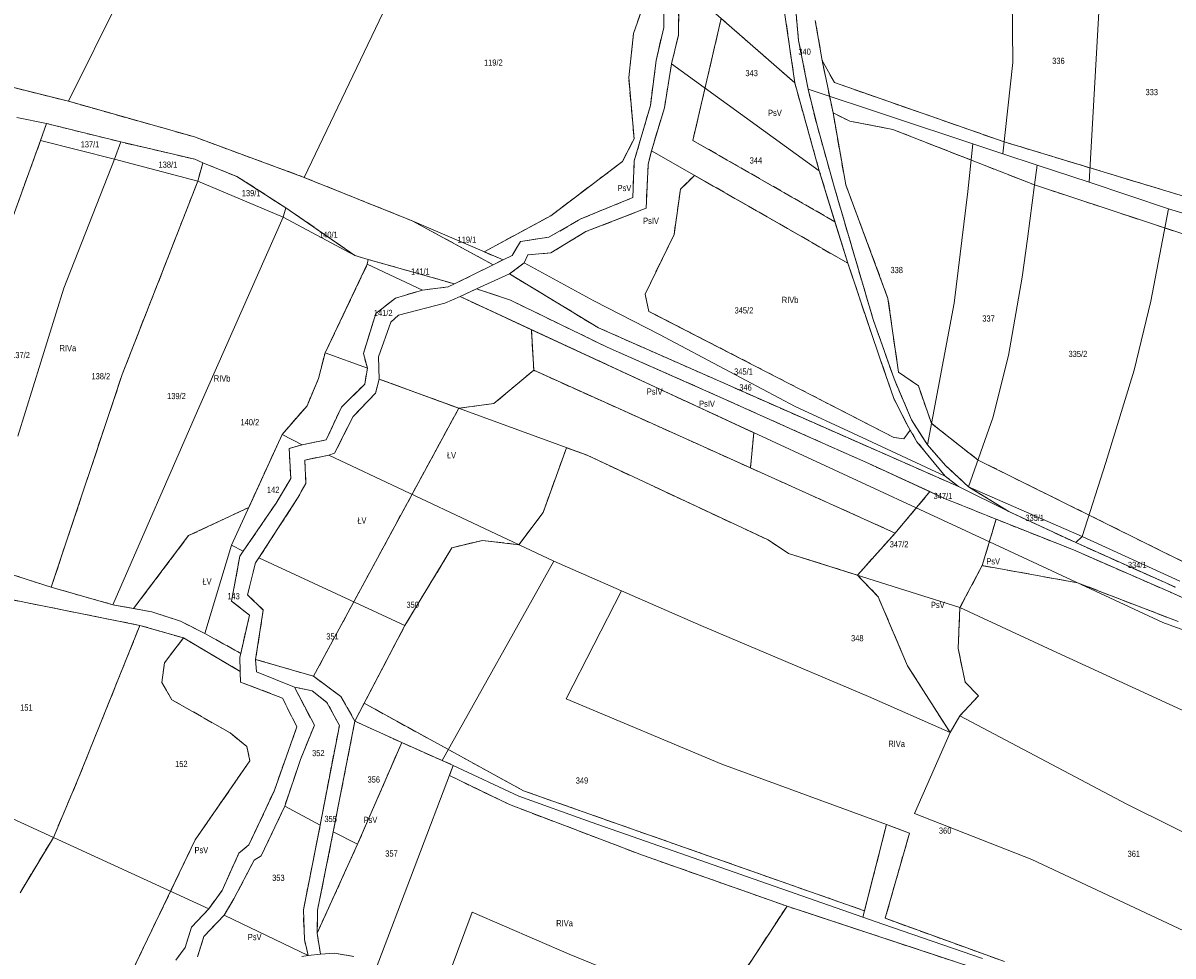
# Model space of a CAD drawing. Header units: metres. Extents: x 7496145 to 7500200, y 5498500 to 5502080.
# Tile 108 of 202: x 7496833 to 7497111, y 5501225 to 5501450. Entities that reach past the tile are written whole.
import ezdxf
from ezdxf.enums import TextEntityAlignment as Align

# ---------------------------------------------------------------- set-up
doc = ezdxf.new("R2010")
doc.units = ezdxf.units.M
doc.header["$MEASUREMENT"] = 0
for name, pattern in [('2.25_0.75', [3, 2.25, -0.75]), ('219-1000', [0]), ('egug-1000', [0])]:
    doc.linetypes.add(name, pattern=pattern)
for name, color, linetype in [('209-oznaczenie konturu klasyfikacyjnego', 7, 'CONTINUOUS'), ('211-numer działki ewidencyjnej', 7, 'CONTINUOUS'), ('217-kontur klasyfikacyjny', 7, 'CONTINUOUS'), ('218-kontur użytku gruntowego', 7, 'CONTINUOUS'), ('219-działka ewidencyjna', 7, 'CONTINUOUS')]:
    doc.layers.add(name, color=color, linetype=linetype)
doc.styles.get("Standard").update_dxf_attribs({"font": 'Working1250', "width": 0.75})

msp = doc.modelspace()

# ---------------------------------------------------------------- linework, layer by layer
at = {"layer": '217-kontur klasyfikacyjny', "color": 3, "linetype": '2.25_0.75', "lineweight": 18, "flags": 128}
for points in [[(7496987.56, 5501449.08), (7496987.58, 5501462.68)], [(7496991.26, 5501460.18), (7496991.11, 5501447.26)], [(7497019.25, 5501435.69), (7497015.66, 5501460.51)], [(7496980.24, 5501447.6), (7496983.66, 5501457.33)], [(7497019.55, 5501452.37), (7497020.15, 5501445.96)], [(7496985.72, 5501441.11), (7496987.56, 5501449.08)], [(7496994.61, 5501421.8), (7497001.45, 5501451.27)], [(7497019.25, 5501435.69), (7497001.45, 5501451.27)], [(7497025.84, 5501441.14), (7497024.19, 5501450.78)], [(7496979.09, 5501436.98), (7496980.24, 5501447.6)], [(7496991.11, 5501447.26), (7496989.45, 5501440.32)], [(7496787.08, 5501445.4), (7496843.71, 5501431.25)], [(7497020.15, 5501445.96), (7497022.46, 5501434.21)], [(7496984.34, 5501430.21), (7496985.72, 5501441.11)], [(7497028.49, 5501428.42), (7497025.84, 5501441.14)], [(7497028.84, 5501435.76), (7497025.84, 5501441.14)], [(7496989.45, 5501440.32), (7496987.74, 5501429.7)], [(7496980.41, 5501422.19), (7496979.09, 5501436.98)], [(7497025.15, 5501414.45), (7497019.25, 5501435.69)], [(7497069.83, 5501421.45), (7497028.84, 5501435.76)], [(7497022.46, 5501434.21), (7497024.53, 5501425.71)], [(7496843.71, 5501431.25), (7496874.17, 5501422.63)], [(7496980.44, 5501416.83), (7496984.34, 5501430.21)], [(7496987.74, 5501429.7), (7496984.61, 5501419.27)], [(7497031.55, 5501411.07), (7497028.49, 5501428.42)], [(7497028.49, 5501428.42), (7497032.5, 5501426.45)], [(7496838.36, 5501425.9), (7496836.96, 5501421.75)], [(7496856.34, 5501421.42), (7496838.36, 5501425.9)], [(7497024.53, 5501425.71), (7497028.83, 5501410.36)], [(7497032.5, 5501426.45), (7497042.92, 5501424.45)], [(7497042.92, 5501424.45), (7497077.18, 5501411.03)], [(7496836.96, 5501421.75), (7496823.18, 5501383.81)], [(7496874.22, 5501417.24), (7496856.34, 5501421.42)], [(7496874.17, 5501422.63), (7496900.65, 5501412.86)], [(7496977.58, 5501416.67), (7496980.41, 5501422.19)], [(7497028.95, 5501402.13), (7496994.61, 5501421.8)], [(7497138.98, 5501400.49), (7497069.83, 5501421.45)], [(7496984.61, 5501419.27), (7496983.78, 5501415.99)], [(7496876.14, 5501416.35), (7496874.22, 5501417.24)], [(7496874.96, 5501411.94), (7496876.14, 5501416.35)], [(7496884.42, 5501413.09), (7496876.14, 5501416.35)], [(7496960.27, 5501403.6), (7496977.58, 5501416.67)], [(7496980.08, 5501407.96), (7496980.44, 5501416.83)], [(7496983.78, 5501415.99), (7496983.32, 5501405.4)], [(7496896.21, 5501405.52), (7496884.42, 5501413.09)], [(7496900.65, 5501412.86), (7496926.75, 5501402.36)], [(7496991.6, 5501409.98), (7496994.99, 5501413.35)], [(7496994.99, 5501413.35), (7497015.55, 5501401.62)], [(7497028.95, 5501402.13), (7497025.15, 5501414.45)], [(7496856.69, 5501365.21), (7496874.96, 5501411.94)], [(7496990.05, 5501399.04), (7496991.6, 5501409.98)], [(7497028.83, 5501410.36), (7497038.17, 5501378.53)], [(7497041.76, 5501383.58), (7497031.55, 5501411.07)], [(7497077.18, 5501411.03), (7497157.91, 5501384.37)], [(7496967.54, 5501402.83), (7496980.08, 5501407.96)], [(7496912.95, 5501394), (7496896.21, 5501405.52)], [(7496983.32, 5501405.4), (7496968.72, 5501399.74)], [(7496926.75, 5501402.36), (7496946.38, 5501391.74)], [(7496944.16, 5501394.87), (7496960.27, 5501403.6)], [(7496959.83, 5501398.38), (7496967.54, 5501402.83)], [(7497015.55, 5501401.62), (7497032.05, 5501392.09)], [(7497032.05, 5501392.09), (7497028.95, 5501402.13)], [(7496968.72, 5501399.74), (7496960.27, 5501394.59)], [(7496983.04, 5501384.61), (7496990.05, 5501399.04)], [(7496950.93, 5501393.94), (7496952.97, 5501397.4)], [(7496952.97, 5501397.4), (7496959.83, 5501398.38)], [(7496916.13, 5501393.04), (7496912.95, 5501394)], [(7496948.72, 5501392.91), (7496944.16, 5501394.87)], [(7496948.72, 5501392.91), (7496950.93, 5501393.94)], [(7496954.75, 5501394.14), (7496953.81, 5501392.23)], [(7496960.27, 5501394.59), (7496954.75, 5501394.14)], [(7496905.72, 5501370.42), (7496915.93, 5501391.9)], [(7496915.93, 5501391.9), (7496916.13, 5501393.04)], [(7496937.02, 5501387.12), (7496916.13, 5501393.04)], [(7496937.02, 5501387.12), (7496946.38, 5501391.74)], [(7496946.38, 5501391.74), (7496948.72, 5501392.91)], [(7496953.81, 5501392.23), (7496950.33, 5501389.53)], [(7497039.97, 5501368.71), (7497032.05, 5501392.09)], [(7496950.33, 5501389.53), (7496971.82, 5501376.48)], [(7496922.72, 5501383.66), (7496929.29, 5501385.63)], [(7496929.29, 5501385.63), (7496935.5, 5501386.37)], [(7496935.5, 5501386.37), (7496937.02, 5501387.12)], [(7496942.33, 5501385.92), (7496938.33, 5501384.06)], [(7496950.52, 5501383.17), (7496942.33, 5501385.92)], [(7496917.97, 5501379.94), (7496922.72, 5501383.66)], [(7496938.33, 5501384.06), (7496955.6, 5501376.05)], [(7496973.87, 5501371.84), (7496950.52, 5501383.17)], [(7496983.98, 5501380.47), (7496983.04, 5501384.61)], [(7497044.29, 5501365.77), (7497041.76, 5501383.58)], [(7496914.97, 5501370.33), (7496917.97, 5501379.94)], [(7497043.18, 5501350.01), (7496983.98, 5501380.47)], [(7497038.17, 5501378.53), (7497043.22, 5501364.2)], [(7496955.6, 5501376.05), (7496987.68, 5501361.18)], [(7496955.6, 5501376.05), (7496956.14, 5501366.23)], [(7496971.82, 5501376.48), (7497058.81, 5501338.11)], [(7497000.61, 5501360.01), (7496973.87, 5501371.84)], [(7496904.12, 5501364.22), (7496905.72, 5501370.42)], [(7496915.98, 5501366.77), (7496914.97, 5501370.33)], [(7497043.16, 5501359.39), (7497039.97, 5501368.71)], [(7496915.29, 5501362.89), (7496915.98, 5501366.77)], [(7496956.14, 5501366.23), (7496946.53, 5501358.19)], [(7497008.52, 5501342.65), (7496956.14, 5501366.23)], [(7497049.1, 5501362.51), (7497044.29, 5501365.77)], [(7496839.52, 5501313.79), (7496856.69, 5501365.21)], [(7496901.36, 5501357.67), (7496904.12, 5501364.22)], [(7496909.68, 5501357.33), (7496915.29, 5501362.89)], [(7496918.82, 5501364.1), (7496917.91, 5501360.73)], [(7496938.01, 5501357.07), (7496918.82, 5501364.1)], [(7497043.22, 5501364.2), (7497047.44, 5501354.24)], [(7496917.91, 5501360.73), (7496912.5, 5501355.05)], [(7496987.68, 5501361.18), (7497009.34, 5501351.14)], [(7497021.13, 5501350.81), (7497000.61, 5501360.01)], [(7497052.25, 5501353.39), (7497049.1, 5501362.51)], [(7496895.33, 5501350.7), (7496901.36, 5501357.67)], [(7496905.96, 5501349.39), (7496909.68, 5501357.33)], [(7496946.53, 5501358.19), (7496938.01, 5501357.07)], [(7497046.35, 5501353.2), (7497043.16, 5501359.39)], [(7496902.91, 5501292.27), (7496938.01, 5501357.07)], [(7496912.5, 5501355.05), (7496908.03, 5501346.24)], [(7497047.15, 5501351.8), (7497045.58, 5501349.63)], [(7497047.15, 5501351.8), (7497046.35, 5501353.2)], [(7497048.76, 5501348.97), (7497047.15, 5501351.8)], [(7497047.44, 5501354.24), (7497051.27, 5501348.23)], [(7497063.53, 5501344.54), (7497052.25, 5501353.39)], [(7496887.29, 5501333.08), (7496895.33, 5501350.7)], [(7496900.21, 5501348.23), (7496905.96, 5501349.39)], [(7497009.34, 5501351.14), (7497008.52, 5501342.65)], [(7497037.16, 5501343.67), (7497021.13, 5501350.81)], [(7497045.58, 5501349.63), (7497043.18, 5501350.01)], [(7497050.67, 5501346.6), (7497048.76, 5501348.97)], [(7496897.06, 5501347.34), (7496900.21, 5501348.23)], [(7496897.41, 5501340.06), (7496897.06, 5501347.34)], [(7496908.03, 5501346.24), (7496906.6, 5501345.73)], [(7496958.4, 5501331.83), (7496964.05, 5501347.52)], [(7496964.05, 5501347.52), (7496969.05, 5501345.69)], [(7497055.54, 5501340.67), (7497050.67, 5501346.6)], [(7497051.27, 5501348.23), (7497055.68, 5501343.24)], [(7496906.6, 5501345.73), (7496900.84, 5501344.53)], [(7496900.84, 5501344.53), (7496901.08, 5501338.86)], [(7496969.05, 5501345.69), (7497012.77, 5501325.24)], [(7497051.88, 5501336.9), (7497037.16, 5501343.67)], [(7497055.68, 5501343.24), (7497061.25, 5501338.05)], [(7497113.73, 5501319.64), (7497063.53, 5501344.54)], [(7497043.49, 5501326.9), (7497008.52, 5501342.65)], [(7497058.81, 5501338.11), (7497055.54, 5501340.67)], [(7496893.92, 5501334.14), (7496897.41, 5501340.06)], [(7496901.08, 5501338.86), (7496899.07, 5501335.29)], [(7497061.25, 5501338.05), (7497070.96, 5501332.08)], [(7496899.07, 5501335.29), (7496889.74, 5501320.89)], [(7497043.49, 5501326.9), (7497051.88, 5501336.9)], [(7497055.41, 5501335.27), (7497051.88, 5501336.9)], [(7497067.89, 5501330.22), (7497055.41, 5501335.27)], [(7496872.74, 5501326.27), (7496887.29, 5501333.08)], [(7496885.92, 5501322.5), (7496893.92, 5501334.14)], [(7496952.52, 5501324.08), (7496958.4, 5501331.83)], [(7497064.52, 5501319.03), (7497067.89, 5501330.22)], [(7497086.57, 5501322.85), (7497067.89, 5501330.22)], [(7497070.96, 5501332.08), (7497087.16, 5501324.58)], [(7497034.4, 5501316.71), (7497043.49, 5501326.9)], [(7496859.45, 5501308.66), (7496872.74, 5501326.27)], [(7496936.38, 5501323.33), (7496943.73, 5501325.13)], [(7496943.73, 5501325.13), (7496952.52, 5501324.08)], [(7497012.77, 5501325.24), (7497017.7, 5501321.98)], [(7497087.16, 5501324.58), (7497111.23, 5501313.79)], [(7496883.08, 5501310.44), (7496885.14, 5501321.32)], [(7496885.14, 5501321.32), (7496885.92, 5501322.5)], [(7496925.01, 5501304.56), (7496936.38, 5501323.33)], [(7497017.7, 5501321.98), (7497034.4, 5501316.71)], [(7497110.05, 5501312.57), (7497086.57, 5501322.85)], [(7496888.9, 5501319.67), (7496886.99, 5501311.98)], [(7496889.74, 5501320.89), (7496888.9, 5501319.67)], [(7497064.52, 5501319.03), (7497059.16, 5501308.89)], [(7497087.57, 5501314.87), (7497064.52, 5501319.03)], [(7496829.7, 5501316.99), (7496839.52, 5501313.79)], [(7497039.39, 5501311.51), (7497034.4, 5501316.71)], [(7496839.52, 5501313.79), (7496854.4, 5501309.58)], [(7497111.89, 5501305.51), (7497087.57, 5501314.87)], [(7496860.98, 5501304.58), (7496829.05, 5501310.97)], [(7496887.48, 5501307.05), (7496883.08, 5501310.44)], [(7496886.99, 5501311.98), (7496890.79, 5501308.28)], [(7497046.48, 5501294.84), (7497039.39, 5501311.51)], [(7497132.15, 5501302.64), (7497110.05, 5501312.57)], [(7496854.4, 5501309.58), (7496859.45, 5501308.66)], [(7496859.45, 5501308.66), (7496863.87, 5501307.86)], [(7496863.87, 5501307.86), (7496870.81, 5501305.56)], [(7496890.79, 5501308.28), (7496888.93, 5501296.37)], [(7497059.16, 5501308.89), (7497058.71, 5501299.03)], [(7496846.23, 5501267.92), (7496860.98, 5501304.58)], [(7496871.5, 5501301.54), (7496860.98, 5501304.58)], [(7496870.81, 5501305.56), (7496876.7, 5501302.59)], [(7496885.33, 5501297.81), (7496887.48, 5501307.05)], [(7496915.17, 5501285.74), (7496925.01, 5501304.56)], [(7496871.5, 5501301.54), (7496866.88, 5501295.51)], [(7496885.23, 5501293.47), (7496871.5, 5501301.54)], [(7496876.7, 5501302.59), (7496885.33, 5501297.81)], [(7497058.71, 5501299.03), (7497060.42, 5501290.82)], [(7496888.93, 5501296.37), (7496902.91, 5501292.27)], [(7496866.88, 5501295.51), (7496866.26, 5501290.75)], [(7496885.3, 5501290.89), (7496885.23, 5501293.47)], [(7497056.8, 5501278.65), (7497046.48, 5501294.84)], [(7496866.26, 5501290.75), (7496868.68, 5501286.62)], [(7496895.42, 5501287), (7496885.3, 5501290.89)], [(7496902.91, 5501292.27), (7496909.56, 5501287.38)], [(7497060.42, 5501290.82), (7497063.66, 5501287.57)], [(7496902.59, 5501288.79), (7496898.31, 5501289.65)], [(7496898.31, 5501289.65), (7496903.13, 5501280.49)], [(7496906.18, 5501285.94), (7496902.59, 5501288.79)], [(7496868.68, 5501286.62), (7496882.77, 5501278.58)], [(7496898.9, 5501280.07), (7496895.42, 5501287)], [(7496909.18, 5501280.42), (7496906.18, 5501285.94)], [(7496909.56, 5501287.38), (7496912.92, 5501281.45)], [(7496912.92, 5501281.45), (7496915.17, 5501285.74)], [(7496915.17, 5501285.74), (7496953.69, 5501264.59)], [(7497063.66, 5501287.57), (7497059.11, 5501282.72)], [(7497059.11, 5501282.72), (7497056.8, 5501278.65)], [(7496893.38, 5501264.48), (7496898.9, 5501280.07)], [(7496903.13, 5501280.49), (7496899.78, 5501272.15)], [(7496904.54, 5501256.28), (7496909.18, 5501280.42)], [(7496912.92, 5501281.45), (7496912.27, 5501278.11)], [(7496924.25, 5501276.24), (7496912.92, 5501281.45)], [(7496882.77, 5501278.58), (7496886.78, 5501275.31)], [(7496912.27, 5501278.11), (7496907.7, 5501254.69)], [(7496886.78, 5501275.31), (7496887.55, 5501271.86)], [(7496922.98, 5501273.33), (7496924.25, 5501276.24)], [(7496924.25, 5501276.24), (7496934.05, 5501271.9)], [(7496887.55, 5501271.86), (7496874.34, 5501252.74)], [(7496899.78, 5501272.15), (7496895.97, 5501260.87)], [(7496913.59, 5501251.72), (7496922.98, 5501273.33)], [(7496934.05, 5501271.9), (7496936.71, 5501270.75)], [(7496936.71, 5501270.75), (7496935.77, 5501268.28)], [(7496935.77, 5501268.28), (7496950.27, 5501261.26)], [(7496840.06, 5501253.33), (7496846.23, 5501267.92)], [(7496887.31, 5501251.51), (7496893.38, 5501264.48)], [(7496953.69, 5501264.59), (7497036.08, 5501235.59)], [(7496895.97, 5501260.87), (7496890.28, 5501248.87)], [(7496950.27, 5501261.26), (7496982.42, 5501249.04)], [(7496900.48, 5501235.82), (7496904.54, 5501256.28)], [(7496907.7, 5501254.69), (7496903.91, 5501235.77)], [(7497036.08, 5501235.59), (7497041.4, 5501256.49)], [(7497046.95, 5501254.37), (7497041.07, 5501233.78)], [(7497041.4, 5501256.49), (7497046.95, 5501254.37)], [(7496832.02, 5501239.92), (7496840.06, 5501253.33)], [(7496874.34, 5501252.74), (7496847.44, 5501196.67)], [(7496884.91, 5501249.56), (7496887.31, 5501251.51)], [(7496903.8, 5501230.18), (7496913.59, 5501251.72)], [(7496880.82, 5501240.5), (7496884.91, 5501249.56)], [(7496890.28, 5501248.87), (7496888.59, 5501247.86)], [(7496982.42, 5501249.04), (7497017.36, 5501236.72)], [(7496888.59, 5501247.86), (7496883.69, 5501238.49)], [(7496877.63, 5501236.09), (7496880.82, 5501240.5)], [(7496883.69, 5501238.49), (7496881.31, 5501234.56)], [(7496873.4, 5501231.66), (7496877.63, 5501236.09)], [(7496900.71, 5501228.68), (7496900.48, 5501235.82)], [(7496903.91, 5501235.77), (7496903.8, 5501230.18)], [(7497017.36, 5501236.72), (7496985.77, 5501188.38)], [(7497111.76, 5501205.5), (7497017.36, 5501236.72)], [(7496881.31, 5501234.56), (7496876.44, 5501229.35)], [(7497041.07, 5501233.78), (7497069.89, 5501223.33)], [(7496871.88, 5501226.69), (7496873.4, 5501231.66)], [(7496876.44, 5501229.35), (7496874.88, 5501224.5)], [(7496903.8, 5501230.18), (7496904.63, 5501225.13)], [(7496869.62, 5501223.64), (7496871.88, 5501226.69)], [(7496901.64, 5501224.78), (7496900.71, 5501228.68)], [(7496900.12, 5501224.56), (7496901.64, 5501224.78)], [(7496904.63, 5501225.13), (7496908.01, 5501225.33)], [(7496908.01, 5501225.33), (7496912.67, 5501224.56)]]:
    msp.add_lwpolyline(points, dxfattribs=at)
at = {"layer": '218-kontur użytku gruntowego', "color": 3, "linetype": 'egug-1000', "lineweight": 18, "flags": 128}
for points in [[(7496987.56, 5501449.08), (7496987.58, 5501462.68)], [(7496991.26, 5501460.18), (7496991.11, 5501447.26)], [(7497019.25, 5501435.69), (7497015.66, 5501460.51)], [(7496983.66, 5501457.33), (7496980.24, 5501447.6)], [(7497020.15, 5501445.96), (7497019.55, 5501452.37)], [(7496985.72, 5501441.11), (7496987.56, 5501449.08)], [(7497001.45, 5501451.27), (7496994.61, 5501421.8)], [(7497001.45, 5501451.27), (7497019.25, 5501435.69)], [(7497024.19, 5501450.78), (7497025.84, 5501441.14)], [(7496980.24, 5501447.6), (7496979.09, 5501436.98)], [(7496991.11, 5501447.26), (7496989.45, 5501440.32)], [(7496787.08, 5501445.4), (7496843.71, 5501431.25)], [(7497022.46, 5501434.21), (7497020.15, 5501445.96)], [(7496984.34, 5501430.21), (7496985.72, 5501441.11)], [(7497028.84, 5501435.76), (7497025.84, 5501441.14)], [(7497025.84, 5501441.14), (7497028.49, 5501428.42)], [(7496989.45, 5501440.32), (7496987.74, 5501429.7)], [(7496979.09, 5501436.98), (7496980.41, 5501422.19)], [(7497019.25, 5501435.69), (7497025.15, 5501414.45)], [(7497069.83, 5501421.45), (7497028.84, 5501435.76)], [(7497024.53, 5501425.71), (7497022.46, 5501434.21)], [(7496843.71, 5501431.25), (7496874.17, 5501422.63)], [(7496980.44, 5501416.83), (7496984.34, 5501430.21)], [(7496987.74, 5501429.7), (7496984.61, 5501419.27)], [(7497028.49, 5501428.42), (7497032.5, 5501426.45)], [(7497031.55, 5501411.07), (7497028.49, 5501428.42)], [(7496838.36, 5501425.9), (7496836.96, 5501421.75)], [(7496856.34, 5501421.42), (7496838.36, 5501425.9)], [(7497028.83, 5501410.36), (7497024.53, 5501425.71)], [(7497032.5, 5501426.45), (7497042.92, 5501424.45)], [(7497042.92, 5501424.45), (7497077.18, 5501411.03)], [(7496836.96, 5501421.75), (7496823.18, 5501383.81)], [(7496874.22, 5501417.24), (7496856.34, 5501421.42)], [(7496874.17, 5501422.63), (7496900.65, 5501412.86)], [(7496980.41, 5501422.19), (7496977.58, 5501416.67)], [(7496994.61, 5501421.8), (7497028.95, 5501402.13)], [(7497138.98, 5501400.49), (7497069.83, 5501421.45)], [(7496984.61, 5501419.27), (7496983.78, 5501415.99)], [(7496876.14, 5501416.35), (7496874.22, 5501417.24)], [(7496876.14, 5501416.35), (7496874.96, 5501411.94)], [(7496884.42, 5501413.09), (7496876.14, 5501416.35)], [(7496977.58, 5501416.67), (7496960.27, 5501403.6)], [(7496980.08, 5501407.96), (7496980.44, 5501416.83)], [(7496983.78, 5501415.99), (7496983.32, 5501405.4)], [(7496896.21, 5501405.52), (7496884.42, 5501413.09)], [(7496900.65, 5501412.86), (7496926.75, 5501402.36)], [(7496994.99, 5501413.35), (7496991.6, 5501409.98)], [(7497015.55, 5501401.62), (7496994.99, 5501413.35)], [(7497025.15, 5501414.45), (7497028.95, 5501402.13)], [(7496874.96, 5501411.94), (7496856.69, 5501365.21)], [(7496991.6, 5501409.98), (7496990.05, 5501399.04)], [(7497038.17, 5501378.53), (7497028.83, 5501410.36)], [(7497041.76, 5501383.58), (7497031.55, 5501411.07)], [(7497077.18, 5501411.03), (7497157.91, 5501384.37)], [(7496967.54, 5501402.83), (7496980.08, 5501407.96)], [(7496912.95, 5501394), (7496896.21, 5501405.52)], [(7496983.32, 5501405.4), (7496968.72, 5501399.74)], [(7496926.75, 5501402.36), (7496946.38, 5501391.74)], [(7496960.27, 5501403.6), (7496944.16, 5501394.87)], [(7496959.83, 5501398.38), (7496967.54, 5501402.83)], [(7497032.05, 5501392.09), (7497015.55, 5501401.62)], [(7497028.95, 5501402.13), (7497032.05, 5501392.09)], [(7496968.72, 5501399.74), (7496960.27, 5501394.59)], [(7496990.05, 5501399.04), (7496983.04, 5501384.61)], [(7496950.93, 5501393.94), (7496952.97, 5501397.4)], [(7496952.97, 5501397.4), (7496959.83, 5501398.38)], [(7496916.13, 5501393.04), (7496912.95, 5501394)], [(7496944.16, 5501394.87), (7496948.72, 5501392.91)], [(7496948.72, 5501392.91), (7496950.93, 5501393.94)], [(7496954.75, 5501394.14), (7496953.81, 5501392.23)], [(7496960.27, 5501394.59), (7496954.75, 5501394.14)], [(7496915.93, 5501391.9), (7496905.72, 5501370.42)], [(7496916.13, 5501393.04), (7496915.93, 5501391.9)], [(7496937.02, 5501387.12), (7496916.13, 5501393.04)], [(7496937.02, 5501387.12), (7496946.38, 5501391.74)], [(7496946.38, 5501391.74), (7496948.72, 5501392.91)], [(7496953.81, 5501392.23), (7496950.33, 5501389.53)], [(7497032.05, 5501392.09), (7497039.97, 5501368.71)], [(7496942.33, 5501385.92), (7496950.33, 5501389.53)], [(7496950.33, 5501389.53), (7496971.82, 5501376.48)], [(7496922.72, 5501383.66), (7496929.29, 5501385.63)], [(7496929.29, 5501385.63), (7496935.5, 5501386.37)], [(7496935.5, 5501386.37), (7496937.02, 5501387.12)], [(7496942.33, 5501385.92), (7496938.33, 5501384.06)], [(7496950.52, 5501383.17), (7496942.33, 5501385.92)], [(7496917.97, 5501379.94), (7496922.72, 5501383.66)], [(7496934.65, 5501382.44), (7496923.47, 5501379.58)], [(7496938.33, 5501384.06), (7496934.65, 5501382.44)], [(7496938.33, 5501384.06), (7496955.6, 5501376.05)], [(7496973.87, 5501371.84), (7496950.52, 5501383.17)], [(7496983.04, 5501384.61), (7496983.98, 5501380.47)], [(7497044.29, 5501365.77), (7497041.76, 5501383.58)], [(7496914.97, 5501370.33), (7496917.97, 5501379.94)], [(7496923.47, 5501379.58), (7496921.62, 5501377.9)], [(7496983.98, 5501380.47), (7497043.18, 5501350.01)], [(7496921.62, 5501377.9), (7496918.64, 5501369.51)], [(7497043.22, 5501364.2), (7497038.17, 5501378.53)], [(7496955.6, 5501376.05), (7496956.14, 5501366.23)], [(7496987.68, 5501361.18), (7496955.6, 5501376.05)], [(7496971.82, 5501376.48), (7497058.81, 5501338.11)], [(7497000.61, 5501360.01), (7496973.87, 5501371.84)], [(7496905.72, 5501370.42), (7496904.12, 5501364.22)], [(7496915.98, 5501366.77), (7496914.97, 5501370.33)], [(7496918.64, 5501369.51), (7496918.82, 5501364.1)], [(7497039.97, 5501368.71), (7497043.16, 5501359.39)], [(7496915.29, 5501362.89), (7496915.98, 5501366.77)], [(7496946.53, 5501358.19), (7496956.14, 5501366.23)], [(7496956.14, 5501366.23), (7497008.52, 5501342.65)], [(7497049.1, 5501362.51), (7497044.29, 5501365.77)], [(7496856.69, 5501365.21), (7496839.52, 5501313.79)], [(7496904.12, 5501364.22), (7496901.36, 5501357.67)], [(7496909.68, 5501357.33), (7496915.29, 5501362.89)], [(7496918.82, 5501364.1), (7496917.91, 5501360.73)], [(7496918.82, 5501364.1), (7496938.01, 5501357.07)], [(7497047.44, 5501354.24), (7497043.22, 5501364.2)], [(7496917.91, 5501360.73), (7496912.5, 5501355.05)], [(7497009.34, 5501351.14), (7496987.68, 5501361.18)], [(7497021.13, 5501350.81), (7497000.61, 5501360.01)], [(7497052.25, 5501353.39), (7497049.1, 5501362.51)], [(7496901.36, 5501357.67), (7496895.33, 5501350.7)], [(7496905.96, 5501349.39), (7496909.68, 5501357.33)], [(7496938.01, 5501357.07), (7496946.53, 5501358.19)], [(7497043.16, 5501359.39), (7497046.35, 5501353.2)], [(7496938.01, 5501357.07), (7496902.91, 5501292.27)], [(7496912.5, 5501355.05), (7496908.03, 5501346.24)], [(7497045.58, 5501349.63), (7497047.15, 5501351.8)], [(7497046.35, 5501353.2), (7497047.15, 5501351.8)], [(7497047.15, 5501351.8), (7497048.76, 5501348.97)], [(7497051.27, 5501348.23), (7497047.44, 5501354.24)], [(7497063.53, 5501344.54), (7497052.25, 5501353.39)], [(7496895.33, 5501350.7), (7496887.29, 5501333.08)], [(7496900.21, 5501348.23), (7496905.96, 5501349.39)], [(7497008.52, 5501342.65), (7497009.34, 5501351.14)], [(7497037.16, 5501343.67), (7497021.13, 5501350.81)], [(7497043.18, 5501350.01), (7497045.58, 5501349.63)], [(7497048.76, 5501348.97), (7497050.67, 5501346.6)], [(7496897.06, 5501347.34), (7496900.21, 5501348.23)], [(7496897.41, 5501340.06), (7496897.06, 5501347.34)], [(7496908.03, 5501346.24), (7496906.6, 5501345.73)], [(7496964.05, 5501347.52), (7496958.4, 5501331.83)], [(7496969.05, 5501345.69), (7496964.05, 5501347.52)], [(7497050.67, 5501346.6), (7497055.54, 5501340.67)], [(7497055.68, 5501343.24), (7497051.27, 5501348.23)], [(7496906.6, 5501345.73), (7496900.84, 5501344.53)], [(7496900.84, 5501344.53), (7496901.08, 5501338.86)], [(7497012.77, 5501325.24), (7496969.05, 5501345.69)], [(7497051.88, 5501336.9), (7497037.16, 5501343.67)], [(7497061.25, 5501338.05), (7497055.68, 5501343.24)], [(7497113.73, 5501319.64), (7497063.53, 5501344.54)], [(7497008.52, 5501342.65), (7497043.49, 5501326.9)], [(7497055.54, 5501340.67), (7497058.81, 5501338.11)], [(7496893.92, 5501334.14), (7496897.41, 5501340.06)], [(7496901.08, 5501338.86), (7496899.07, 5501335.29)], [(7497058.81, 5501338.11), (7497070.96, 5501332.08)], [(7497070.96, 5501332.08), (7497061.25, 5501338.05)], [(7496899.07, 5501335.29), (7496889.74, 5501320.89)], [(7497051.88, 5501336.9), (7497043.49, 5501326.9)], [(7497055.41, 5501335.27), (7497051.88, 5501336.9)], [(7497067.89, 5501330.22), (7497055.41, 5501335.27)], [(7496887.29, 5501333.08), (7496872.74, 5501326.27)], [(7496885.92, 5501322.5), (7496893.92, 5501334.14)], [(7496958.4, 5501331.83), (7496952.52, 5501324.08)], [(7497067.89, 5501330.22), (7497064.52, 5501319.03)], [(7497086.57, 5501322.85), (7497067.89, 5501330.22)], [(7497070.96, 5501332.08), (7497087.16, 5501324.58)], [(7497043.49, 5501326.9), (7497034.4, 5501316.71)], [(7496872.74, 5501326.27), (7496859.45, 5501308.66)], [(7496943.73, 5501325.13), (7496936.38, 5501323.33)], [(7496952.52, 5501324.08), (7496943.73, 5501325.13)], [(7497017.7, 5501321.98), (7497012.77, 5501325.24)], [(7497087.16, 5501324.58), (7497111.23, 5501313.79)], [(7496883.08, 5501310.44), (7496885.14, 5501321.32)], [(7496885.14, 5501321.32), (7496885.92, 5501322.5)], [(7496936.38, 5501323.33), (7496925.01, 5501304.56)], [(7497034.4, 5501316.71), (7497017.7, 5501321.98)], [(7497110.05, 5501312.57), (7497086.57, 5501322.85)], [(7496888.9, 5501319.67), (7496886.99, 5501311.98)], [(7496889.74, 5501320.89), (7496888.9, 5501319.67)], [(7497059.16, 5501308.89), (7497064.52, 5501319.03)], [(7497064.52, 5501319.03), (7497087.57, 5501314.87)], [(7496829.7, 5501316.99), (7496839.52, 5501313.79)], [(7497034.4, 5501316.71), (7497039.39, 5501311.51)], [(7496839.52, 5501313.79), (7496854.4, 5501309.58)], [(7497087.57, 5501314.87), (7497111.89, 5501305.51)], [(7496829.05, 5501310.97), (7496860.98, 5501304.58)], [(7496887.48, 5501307.05), (7496883.08, 5501310.44)], [(7496886.99, 5501311.98), (7496890.79, 5501308.28)], [(7497039.39, 5501311.51), (7497046.48, 5501294.84)], [(7497132.15, 5501302.64), (7497110.05, 5501312.57)], [(7496854.4, 5501309.58), (7496859.45, 5501308.66)], [(7496859.45, 5501308.66), (7496863.87, 5501307.86)], [(7496863.87, 5501307.86), (7496870.81, 5501305.56)], [(7496890.79, 5501308.28), (7496888.93, 5501296.37)], [(7497058.71, 5501299.03), (7497059.16, 5501308.89)], [(7496846.23, 5501267.92), (7496860.98, 5501304.58)], [(7496860.98, 5501304.58), (7496871.5, 5501301.54)], [(7496870.81, 5501305.56), (7496876.7, 5501302.59)], [(7496885.33, 5501297.81), (7496887.48, 5501307.05)], [(7496925.01, 5501304.56), (7496915.17, 5501285.74)], [(7496871.5, 5501301.54), (7496866.88, 5501295.51)], [(7496885.23, 5501293.47), (7496871.5, 5501301.54)], [(7496876.7, 5501302.59), (7496885.33, 5501297.81)], [(7497060.42, 5501290.82), (7497058.71, 5501299.03)], [(7496885.12, 5501296.93), (7496885.33, 5501297.81)], [(7496885.23, 5501293.47), (7496885.12, 5501296.93)], [(7496888.93, 5501296.37), (7496902.91, 5501292.27)], [(7496889.16, 5501293.37), (7496888.93, 5501296.37)], [(7496866.88, 5501295.51), (7496866.26, 5501290.75)], [(7496885.3, 5501290.89), (7496885.23, 5501293.47)], [(7496898.31, 5501289.65), (7496889.16, 5501293.37)], [(7497046.48, 5501294.84), (7497056.8, 5501278.65)], [(7496866.26, 5501290.75), (7496868.68, 5501286.62)], [(7496895.42, 5501287), (7496885.3, 5501290.89)], [(7496902.91, 5501292.27), (7496909.56, 5501287.38)], [(7497063.66, 5501287.57), (7497060.42, 5501290.82)], [(7496902.59, 5501288.79), (7496898.31, 5501289.65)], [(7496898.31, 5501289.65), (7496903.13, 5501280.49)], [(7496906.18, 5501285.94), (7496902.59, 5501288.79)], [(7496868.68, 5501286.62), (7496882.77, 5501278.58)], [(7496898.9, 5501280.07), (7496895.42, 5501287)], [(7496909.18, 5501280.42), (7496906.18, 5501285.94)], [(7496909.56, 5501287.38), (7496912.92, 5501281.45)], [(7496912.92, 5501281.45), (7496915.17, 5501285.74)], [(7496915.17, 5501285.74), (7496953.69, 5501264.59)], [(7497059.11, 5501282.72), (7497063.66, 5501287.57)], [(7497056.8, 5501278.65), (7497059.11, 5501282.72)], [(7496893.38, 5501264.48), (7496898.9, 5501280.07)], [(7496903.13, 5501280.49), (7496899.78, 5501272.15)], [(7496904.54, 5501256.28), (7496909.18, 5501280.42)], [(7496912.92, 5501281.45), (7496912.27, 5501278.11)], [(7496924.25, 5501276.24), (7496912.92, 5501281.45)], [(7496882.77, 5501278.58), (7496886.78, 5501275.31)], [(7496912.27, 5501278.11), (7496907.7, 5501254.69)], [(7496886.78, 5501275.31), (7496887.55, 5501271.86)], [(7496922.98, 5501273.33), (7496924.25, 5501276.24)], [(7496934.05, 5501271.9), (7496924.25, 5501276.24)], [(7496887.55, 5501271.86), (7496874.34, 5501252.74)], [(7496899.78, 5501272.15), (7496895.97, 5501260.87)], [(7496913.59, 5501251.72), (7496922.98, 5501273.33)], [(7496936.71, 5501270.75), (7496934.05, 5501271.9)], [(7496935.77, 5501268.28), (7496936.71, 5501270.75)], [(7496950.27, 5501261.26), (7496935.77, 5501268.28)], [(7496840.06, 5501253.33), (7496846.23, 5501267.92)], [(7496887.31, 5501251.51), (7496893.38, 5501264.48)], [(7496953.69, 5501264.59), (7497036.08, 5501235.59)], [(7496895.97, 5501260.87), (7496890.28, 5501248.87)], [(7496982.42, 5501249.04), (7496950.27, 5501261.26)], [(7496900.48, 5501235.82), (7496904.54, 5501256.28)], [(7496907.7, 5501254.69), (7496903.91, 5501235.77)], [(7497036.08, 5501235.59), (7497041.4, 5501256.49)], [(7497046.95, 5501254.37), (7497041.07, 5501233.78)], [(7497041.4, 5501256.49), (7497046.95, 5501254.37)], [(7496832.02, 5501239.92), (7496840.06, 5501253.33)], [(7496874.34, 5501252.74), (7496847.44, 5501196.67)], [(7496884.91, 5501249.56), (7496887.31, 5501251.51)], [(7496903.8, 5501230.18), (7496913.59, 5501251.72)], [(7496880.82, 5501240.5), (7496884.91, 5501249.56)], [(7496890.28, 5501248.87), (7496888.59, 5501247.86)], [(7497017.36, 5501236.72), (7496982.42, 5501249.04)], [(7496888.59, 5501247.86), (7496883.69, 5501238.49)], [(7496877.63, 5501236.09), (7496880.82, 5501240.5)], [(7496883.69, 5501238.49), (7496881.31, 5501234.56)], [(7496873.4, 5501231.66), (7496877.63, 5501236.09)], [(7496900.71, 5501228.68), (7496900.48, 5501235.82)], [(7496903.91, 5501235.77), (7496903.8, 5501230.18)], [(7497017.36, 5501236.72), (7496985.77, 5501188.38)], [(7497111.76, 5501205.5), (7497017.36, 5501236.72)], [(7496881.31, 5501234.56), (7496876.44, 5501229.35)], [(7497041.07, 5501233.78), (7497069.89, 5501223.33)], [(7496871.88, 5501226.69), (7496873.4, 5501231.66)], [(7496876.44, 5501229.35), (7496874.88, 5501224.5)], [(7496903.8, 5501230.18), (7496904.63, 5501225.13)], [(7496869.62, 5501223.64), (7496871.88, 5501226.69)], [(7496901.64, 5501224.78), (7496900.71, 5501228.68)], [(7496900.12, 5501224.56), (7496901.64, 5501224.78)], [(7496904.63, 5501225.13), (7496908.01, 5501225.33)], [(7496908.01, 5501225.33), (7496912.67, 5501224.56)]]:
    msp.add_lwpolyline(points, dxfattribs=at)
at = {"layer": '219-działka ewidencyjna', "color": 3, "linetype": '219-1000', "lineweight": 18, "flags": 128}
for points in [[(7496843.71, 5501431.25), (7496881.17, 5501506.74)], [(7496900.65, 5501412.86), (7496936.03, 5501486.78)], [(7497071.65, 5501471.83), (7497071.95, 5501440.65)], [(7497090.38, 5501411.7), (7497093.37, 5501464.23)], [(7496987.56, 5501449.08), (7496987.58, 5501462.68)], [(7496991.11, 5501447.26), (7496991.26, 5501460.18)], [(7497019.25, 5501435.69), (7496991.26, 5501460.18)], [(7497015.66, 5501460.51), (7497019.25, 5501435.69)], [(7497019.55, 5501452.37), (7497020.15, 5501445.96)], [(7496985.72, 5501441.11), (7496987.56, 5501449.08)], [(7496989.45, 5501440.32), (7496991.11, 5501447.26)], [(7496787.08, 5501445.4), (7496843.71, 5501431.25)], [(7497020.15, 5501445.96), (7497022.46, 5501434.21)], [(7496985.72, 5501441.11), (7496984.34, 5501430.21)], [(7497069.51, 5501418.57), (7497071.95, 5501440.65)], [(7496987.74, 5501429.7), (7496989.45, 5501440.32)], [(7496989.45, 5501440.32), (7497025.15, 5501414.45)], [(7497019.25, 5501435.69), (7497025.15, 5501414.45)], [(7497022.46, 5501434.21), (7497062.25, 5501420.97)], [(7497024.53, 5501425.71), (7497022.46, 5501434.21)], [(7496843.71, 5501431.25), (7496874.17, 5501422.63)], [(7496980.44, 5501416.83), (7496984.34, 5501430.21)], [(7496984.61, 5501419.27), (7496987.74, 5501429.7)], [(7496831.21, 5501427.37), (7496838.36, 5501425.9)], [(7496836.96, 5501421.75), (7496838.36, 5501425.9)], [(7496838.36, 5501425.9), (7496856.34, 5501421.42)], [(7497024.53, 5501425.71), (7497028.83, 5501410.36)], [(7496823.18, 5501383.81), (7496836.96, 5501421.75)], [(7496836.96, 5501421.75), (7496854.79, 5501417.29)], [(7496854.79, 5501417.29), (7496856.34, 5501421.42)], [(7496874.22, 5501417.24), (7496856.34, 5501421.42)], [(7496874.17, 5501422.63), (7496900.65, 5501412.86)], [(7496983.78, 5501415.99), (7496984.61, 5501419.27)], [(7496984.61, 5501419.27), (7497015.55, 5501401.62)], [(7497061.08, 5501409.45), (7497062.25, 5501420.97)], [(7497062.25, 5501420.97), (7497069.51, 5501418.57)], [(7497077.85, 5501415.78), (7497069.51, 5501418.57)], [(7496842.61, 5501386.11), (7496854.79, 5501417.29)], [(7496854.79, 5501417.29), (7496874.96, 5501411.94)], [(7496874.22, 5501417.24), (7496876.14, 5501416.35)], [(7496874.96, 5501411.94), (7496876.14, 5501416.35)], [(7496884.42, 5501413.09), (7496876.14, 5501416.35)], [(7496980.44, 5501416.83), (7496980.08, 5501407.96)], [(7496983.32, 5501405.4), (7496983.78, 5501415.99)], [(7497077.85, 5501415.78), (7497077.18, 5501411.03)], [(7497077.85, 5501415.78), (7497090.38, 5501411.7)], [(7496884.42, 5501413.09), (7496896.21, 5501405.52)], [(7496900.65, 5501412.86), (7496926.75, 5501402.36)], [(7497025.15, 5501414.45), (7497032.05, 5501392.09)], [(7496856.69, 5501365.21), (7496874.96, 5501411.94)], [(7496874.96, 5501411.94), (7496895.56, 5501403.26)], [(7497028.83, 5501410.36), (7497038.17, 5501378.53)], [(7497075.44, 5501398.04), (7497077.18, 5501411.03)], [(7497090.38, 5501411.7), (7497109.52, 5501405.24)], [(7496967.54, 5501402.83), (7496980.08, 5501407.96)], [(7497057.75, 5501382.46), (7497061.08, 5501409.45)], [(7496895.56, 5501403.26), (7496896.21, 5501405.52)], [(7496896.21, 5501405.52), (7496912.95, 5501394)], [(7496968.72, 5501399.74), (7496983.32, 5501405.4)], [(7497105.29, 5501382.92), (7497109.52, 5501405.24)], [(7497109.52, 5501405.24), (7497113.04, 5501404.22)], [(7496875.46, 5501357.69), (7496895.56, 5501403.26)], [(7496895.56, 5501403.26), (7496912.95, 5501394)], [(7496926.75, 5501402.36), (7496946.38, 5501391.74)], [(7496926.75, 5501402.36), (7496948.72, 5501392.91)], [(7496959.83, 5501398.38), (7496967.54, 5501402.83)], [(7497015.55, 5501401.62), (7497032.05, 5501392.09)], [(7496968.72, 5501399.74), (7496960.27, 5501394.59)], [(7496950.93, 5501393.94), (7496952.97, 5501397.4)], [(7496959.83, 5501398.38), (7496952.97, 5501397.4)], [(7497074.21, 5501388.76), (7497075.44, 5501398.04)], [(7496912.95, 5501394), (7496916.13, 5501393.04)], [(7496948.72, 5501392.91), (7496950.93, 5501393.94)], [(7496953.81, 5501392.23), (7496954.75, 5501394.14)], [(7496954.75, 5501394.14), (7496960.27, 5501394.59)], [(7496905.72, 5501370.42), (7496915.93, 5501391.9)], [(7496915.93, 5501391.9), (7496916.13, 5501393.04)], [(7496915.93, 5501391.9), (7496929.29, 5501385.63)], [(7496937.02, 5501387.12), (7496916.13, 5501393.04)], [(7496937.02, 5501387.12), (7496946.38, 5501391.74)], [(7496946.38, 5501391.74), (7496948.72, 5501392.91)], [(7496950.33, 5501389.53), (7496953.81, 5501392.23)], [(7496953.81, 5501392.23), (7496970.64, 5501383.01)], [(7497032.05, 5501392.09), (7497039.97, 5501368.71)], [(7496942.33, 5501385.92), (7496950.33, 5501389.53)], [(7496950.33, 5501389.53), (7496971.82, 5501376.48)], [(7497070.9, 5501369.8), (7497074.21, 5501388.76)], [(7496831.44, 5501350.32), (7496842.61, 5501386.11)], [(7496922.72, 5501383.66), (7496929.29, 5501385.63)], [(7496935.5, 5501386.37), (7496929.29, 5501385.63)], [(7496935.5, 5501386.37), (7496937.02, 5501387.12)], [(7496942.33, 5501385.92), (7496938.33, 5501384.06)], [(7496942.33, 5501385.92), (7496950.52, 5501383.17)], [(7496917.97, 5501379.94), (7496922.72, 5501383.66)], [(7496934.65, 5501382.44), (7496923.47, 5501379.58)], [(7496934.65, 5501382.44), (7496938.33, 5501384.06)], [(7496938.33, 5501384.06), (7496987.68, 5501361.18)], [(7496950.52, 5501383.17), (7496973.87, 5501371.84)], [(7496970.64, 5501383.01), (7496986.56, 5501374.86)], [(7497051.27, 5501348.23), (7497057.75, 5501382.46)], [(7497101.22, 5501366.26), (7497105.29, 5501382.92)], [(7496914.97, 5501370.33), (7496917.97, 5501379.94)], [(7496921.62, 5501377.9), (7496923.47, 5501379.58)], [(7496918.64, 5501369.51), (7496921.62, 5501377.9)], [(7497038.17, 5501378.53), (7497043.22, 5501364.2)], [(7496971.82, 5501376.48), (7497058.81, 5501338.11)], [(7496986.56, 5501374.86), (7497003.51, 5501365.88)], [(7497000.61, 5501360.01), (7496973.87, 5501371.84)], [(7496905.72, 5501370.42), (7496915.98, 5501366.77)], [(7496914.97, 5501370.33), (7496915.98, 5501366.77)], [(7496918.64, 5501369.51), (7496918.82, 5501364.1)], [(7497039.97, 5501368.71), (7497043.16, 5501359.39)], [(7497067.11, 5501354.74), (7497070.9, 5501369.8)], [(7496915.29, 5501362.89), (7496915.98, 5501366.77)], [(7497003.51, 5501365.88), (7497019.32, 5501357.49)], [(7497094.41, 5501343.91), (7497101.22, 5501366.26)], [(7496839.52, 5501313.79), (7496856.69, 5501365.21)], [(7496915.29, 5501362.89), (7496909.68, 5501357.33)], [(7496917.91, 5501360.73), (7496918.82, 5501364.1)], [(7496918.82, 5501364.1), (7496969.05, 5501345.69)], [(7497043.22, 5501364.2), (7497047.44, 5501354.24)], [(7496912.5, 5501355.05), (7496917.91, 5501360.73)], [(7496987.68, 5501361.18), (7497028.73, 5501342.15)], [(7497000.61, 5501360.01), (7497021.13, 5501350.81)], [(7496854.4, 5501309.58), (7496875.46, 5501357.69)], [(7496905.96, 5501349.39), (7496909.68, 5501357.33)], [(7497019.32, 5501357.49), (7497033.26, 5501351.06)], [(7497043.16, 5501359.39), (7497046.35, 5501353.2)], [(7496912.5, 5501355.05), (7496908.03, 5501346.24)], [(7497061.25, 5501338.05), (7497067.11, 5501354.74)], [(7497046.35, 5501353.2), (7497048.76, 5501348.97)], [(7497047.44, 5501354.24), (7497051.27, 5501348.23)], [(7496883.12, 5501323.94), (7496895.33, 5501350.7)], [(7496895.33, 5501350.7), (7496900.21, 5501348.23)], [(7496900.21, 5501348.23), (7496905.96, 5501349.39)], [(7497021.13, 5501350.81), (7497037.16, 5501343.67)], [(7497033.26, 5501351.06), (7497055.54, 5501340.67)], [(7497050.67, 5501346.6), (7497048.76, 5501348.97)], [(7496897.06, 5501347.34), (7496900.21, 5501348.23)], [(7496897.06, 5501347.34), (7496897.41, 5501340.06)], [(7496906.6, 5501345.73), (7496908.03, 5501346.24)], [(7497050.67, 5501346.6), (7497055.54, 5501340.67)], [(7497055.68, 5501343.24), (7497051.27, 5501348.23)], [(7496906.6, 5501345.73), (7496900.84, 5501344.53)], [(7496900.84, 5501344.53), (7496901.08, 5501338.86)], [(7496906.6, 5501345.73), (7496961.01, 5501320.08)], [(7496969.05, 5501345.69), (7497012.77, 5501325.24)], [(7497037.16, 5501343.67), (7497055.41, 5501335.27)], [(7497055.68, 5501343.24), (7497061.25, 5501338.05)], [(7497088.66, 5501326.07), (7497094.41, 5501343.91)], [(7497028.73, 5501342.15), (7497058.32, 5501328.51)], [(7497058.81, 5501338.11), (7497055.54, 5501340.67)], [(7496893.92, 5501334.14), (7496897.41, 5501340.06)], [(7496899.07, 5501335.29), (7496901.08, 5501338.86)], [(7497058.81, 5501338.11), (7497070.96, 5501332.08)], [(7497070.96, 5501332.08), (7497061.25, 5501338.05)], [(7497061.25, 5501338.05), (7497088.66, 5501326.07)], [(7496889.74, 5501320.89), (7496899.07, 5501335.29)], [(7497055.41, 5501335.27), (7497067.89, 5501330.22)], [(7496885.92, 5501322.5), (7496893.92, 5501334.14)], [(7497067.89, 5501330.22), (7497086.57, 5501322.85)], [(7497070.96, 5501332.08), (7497087.16, 5501324.58)], [(7497058.32, 5501328.51), (7497074.43, 5501320.98)], [(7496876.7, 5501302.59), (7496883.12, 5501323.94)], [(7496883.12, 5501323.94), (7496885.92, 5501322.5)], [(7497012.77, 5501325.24), (7497017.7, 5501321.98)], [(7497087.16, 5501324.58), (7497088.66, 5501326.07)], [(7497087.16, 5501324.58), (7497111.23, 5501313.79)], [(7497088.66, 5501326.07), (7497112.32, 5501315.3)], [(7496883.08, 5501310.44), (7496885.14, 5501321.32)], [(7496885.14, 5501321.32), (7496885.92, 5501322.5)], [(7497017.7, 5501321.98), (7497059.16, 5501308.89)], [(7497074.43, 5501320.98), (7497108.17, 5501305.3)], [(7497110.05, 5501312.57), (7497086.57, 5501322.85)], [(7496886.99, 5501311.98), (7496888.9, 5501319.67)], [(7496888.9, 5501319.67), (7496889.74, 5501320.89)], [(7496889.74, 5501320.89), (7496925.01, 5501304.56)], [(7496934.05, 5501271.9), (7496961.01, 5501320.08)], [(7496961.01, 5501320.08), (7496977.33, 5501312.89)], [(7496829.7, 5501316.99), (7496839.52, 5501313.79)], [(7496839.52, 5501313.79), (7496854.4, 5501309.58)], [(7496963.98, 5501286.81), (7496977.33, 5501312.89)], [(7496977.33, 5501312.89), (7496996.55, 5501304.52)], [(7496829.05, 5501310.97), (7496860.98, 5501304.58)], [(7496883.08, 5501310.44), (7496887.48, 5501307.05)], [(7496886.99, 5501311.98), (7496890.79, 5501308.28)], [(7497110.05, 5501312.57), (7497132.15, 5501302.64)], [(7496863.87, 5501307.86), (7496854.4, 5501309.58)], [(7496863.87, 5501307.86), (7496870.81, 5501305.56)], [(7496888.93, 5501296.37), (7496890.79, 5501308.28)], [(7497059.16, 5501308.89), (7497081.53, 5501298.5)], [(7496860.98, 5501304.58), (7496846.23, 5501267.92)], [(7496860.98, 5501304.58), (7496871.5, 5501301.54)], [(7496876.7, 5501302.59), (7496870.81, 5501305.56)], [(7496885.33, 5501297.81), (7496887.48, 5501307.05)], [(7496912.92, 5501281.45), (7496925.01, 5501304.56)], [(7497037.03, 5501287.4), (7496996.55, 5501304.52)], [(7497108.17, 5501305.3), (7497165.72, 5501284.3)], [(7496871.5, 5501301.54), (7496885.23, 5501293.47)], [(7496876.7, 5501302.59), (7496885.33, 5501297.81)], [(7496885.12, 5501296.93), (7496885.33, 5501297.81)], [(7496885.12, 5501296.93), (7496885.23, 5501293.47)], [(7496888.93, 5501296.37), (7496889.16, 5501293.37)], [(7496888.93, 5501296.37), (7496902.91, 5501292.27)], [(7497081.53, 5501298.5), (7497159.08, 5501262.82)], [(7496885.23, 5501293.47), (7496885.3, 5501290.89)], [(7496889.16, 5501293.37), (7496898.31, 5501289.65)], [(7496885.3, 5501290.89), (7496895.42, 5501287)], [(7496902.91, 5501292.27), (7496909.56, 5501287.38)], [(7496898.31, 5501289.65), (7496903.13, 5501280.49)], [(7496898.31, 5501289.65), (7496902.59, 5501288.79)], [(7496902.59, 5501288.79), (7496906.18, 5501285.94)], [(7496895.42, 5501287), (7496898.9, 5501280.07)], [(7496906.18, 5501285.94), (7496909.18, 5501280.42)], [(7496909.56, 5501287.38), (7496912.92, 5501281.45)], [(7496963.98, 5501286.81), (7497001.57, 5501271.04)], [(7497037.03, 5501287.4), (7497056.8, 5501278.65)], [(7497056.8, 5501278.65), (7497059.11, 5501282.72)], [(7497059.11, 5501282.72), (7497099.45, 5501261.37)], [(7496893.38, 5501264.48), (7496898.9, 5501280.07)], [(7496899.78, 5501272.15), (7496903.13, 5501280.49)], [(7496904.54, 5501256.28), (7496909.18, 5501280.42)], [(7496907.7, 5501254.69), (7496912.92, 5501281.45)], [(7496912.92, 5501281.45), (7496924.25, 5501276.24)], [(7497048.13, 5501259.1), (7497056.8, 5501278.65)], [(7496913.59, 5501251.72), (7496924.25, 5501276.24)], [(7496924.25, 5501276.24), (7496934.05, 5501271.9)], [(7496895.97, 5501260.87), (7496899.78, 5501272.15)], [(7496934.05, 5501271.9), (7496936.71, 5501270.75)], [(7497001.57, 5501271.04), (7497041.4, 5501256.49)], [(7496803.07, 5501270.34), (7496840.06, 5501253.33)], [(7496917.79, 5501221.11), (7496936.71, 5501270.75)], [(7496952.56, 5501263.3), (7496936.71, 5501270.75)], [(7496840.06, 5501253.33), (7496846.23, 5501267.92)], [(7496887.31, 5501251.51), (7496893.38, 5501264.48)], [(7496952.56, 5501263.3), (7496970.04, 5501256.98)], [(7496890.28, 5501248.87), (7496895.97, 5501260.87)], [(7496895.97, 5501260.87), (7496904.54, 5501256.28)], [(7497099.45, 5501261.37), (7497121.84, 5501250.22)], [(7497076.55, 5501248.03), (7497048.13, 5501259.1)], [(7496900.48, 5501235.82), (7496904.54, 5501256.28)], [(7496903.91, 5501235.77), (7496907.7, 5501254.69)], [(7496907.7, 5501254.69), (7496913.59, 5501251.72)], [(7496970.04, 5501256.98), (7497035.7, 5501234.08)], [(7497035.7, 5501234.08), (7497041.4, 5501256.49)], [(7496840.06, 5501253.33), (7496877.63, 5501236.09)], [(7496884.91, 5501249.56), (7496887.31, 5501251.51)], [(7496880.82, 5501240.5), (7496884.91, 5501249.56)], [(7496888.59, 5501247.86), (7496890.28, 5501248.87)], [(7496888.59, 5501247.86), (7496883.69, 5501238.49)], [(7497076.55, 5501248.03), (7497123.76, 5501225.85)], [(7496877.63, 5501236.09), (7496880.82, 5501240.5)], [(7496881.31, 5501234.56), (7496883.69, 5501238.49)], [(7496873.4, 5501231.66), (7496877.63, 5501236.09)], [(7496900.48, 5501235.82), (7496900.71, 5501228.68)], [(7496903.8, 5501230.18), (7496903.91, 5501235.77)], [(7496932.17, 5501210.89), (7496941.27, 5501235.3)], [(7496941.27, 5501235.3), (7496964.71, 5501225.12)], [(7496876.44, 5501229.35), (7496881.31, 5501234.56)], [(7496881.31, 5501234.56), (7496901.64, 5501224.78)], [(7497035.7, 5501234.08), (7497040.55, 5501232.37)], [(7497064.58, 5501224.06), (7497040.55, 5501232.37)], [(7496871.88, 5501226.69), (7496873.4, 5501231.66)], [(7496874.88, 5501224.5), (7496876.44, 5501229.35)], [(7496903.8, 5501230.18), (7496904.63, 5501225.13)], [(7496869.62, 5501223.64), (7496871.88, 5501226.69)], [(7496900.71, 5501228.68), (7496901.64, 5501224.78)], [(7496900.12, 5501224.56), (7496901.64, 5501224.78)], [(7496901.64, 5501224.78), (7496904.63, 5501225.13)], [(7496904.63, 5501225.13), (7496908.01, 5501225.33)], [(7496908.01, 5501225.33), (7496912.67, 5501224.56)], [(7496964.71, 5501225.12), (7496993.86, 5501213.21)]]:
    msp.add_lwpolyline(points, dxfattribs=at)

# ---------------------------------------------------------------- texts
at = {"layer": '209-oznaczenie konturu klasyfikacyjnego', "color": 3, "linetype": 'Continuous', "lineweight": 18, "width": 0.79}
for s, p in [('PsV', (7497012.78, 5501427.7)), ('PsV', (7496976.42, 5501409.54)), ('PsIV', (7496982.58, 5501401.61)), ('RIVb', (7497016.1, 5501382.49)), ('RIVa', (7496841.54, 5501370.85)), ('RIVb', (7496878.83, 5501363.51)), ('PsIV', (7496983.47, 5501360.35)), ('PsIV', (7496996.11, 5501357.41)), ('ŁV', (7496935.16, 5501344.95)), ('ŁV', (7496913.5, 5501329.19)), ('PsV', (7497065.52, 5501319.32)), ('ŁV', (7496876.08, 5501314.44)), ('PsV', (7497052.15, 5501308.78)), ('RIVa', (7497041.84, 5501275.22)), ('PsV', (7496915.03, 5501256.82)), ('PsV', (7496874.17, 5501249.52)), ('RIVa', (7496961.58, 5501231.86)), ('PsV', (7496887.05, 5501228.5))]:
    msp.add_text(s, height=1.5, dxfattribs=at).set_placement(p)
at = {"layer": '211-numer działki ewidencyjnej', "color": 3, "linetype": 'Continuous', "lineweight": 18, "width": 0.79}
for s, p in [('340', (7497020.1, 5501442.49)), ('119/2', (7496944.12, 5501439.85)), ('343', (7497007.3, 5501437.32)), ('344', (7497008.33, 5501416.21)), ('119/1', (7496937.74, 5501397.05)), ('141/1', (7496926.48, 5501389.34)), ('141/2', (7496917.51, 5501379.34)), ('345/2', (7497004.68, 5501379.97)), ('345/1', (7497004.57, 5501365.17)), ('346', (7497005.83, 5501361.35)), ('140/2', (7496885.27, 5501352.93)), ('142', (7496891.67, 5501336.6)), ('347/1', (7497052.79, 5501335.11)), ('347/2', (7497042.18, 5501323.44)), ('143', (7496882.09, 5501310.88)), ('350', (7496925.38, 5501308.82)), ('351', (7496906, 5501301.17)), ('348', (7497032.84, 5501300.72)), ('151', (7496832.03, 5501283.97)), ('352', (7496902.58, 5501272.97)), ('152', (7496869.48, 5501270.34)), ('356', (7496915.98, 5501266.59)), ('349', (7496966.3, 5501266.33)), ('355', (7496905.56, 5501257.04)), ('357', (7496920.26, 5501248.68)), ('353', (7496892.93, 5501242.83))]:
    msp.add_text(s, height=1.5, dxfattribs=at).set_placement(p)
for s, p in [('336', (7497081.44, 5501441.77)), ('333', (7497104, 5501434.23)), ('137/1', (7496846.65, 5501421.6)), ('138/1', (7496865.47, 5501416.68)), ('139/1', (7496885.59, 5501409.81)), ('140/1', (7496904.26, 5501399.76)), ('338', (7497042.36, 5501391.22)), ('337', (7497064.56, 5501379.51)), ('335/2', (7497085.39, 5501370.93)), ('137/2', (7496829.86, 5501370.67)), ('138/2', (7496849.26, 5501365.54)), ('139/2', (7496867.54, 5501360.76)), ('335/1', (7497074.96, 5501331.32)), ('334/1', (7497099.74, 5501319.93)), ('360', (7497054.06, 5501255.72)), ('361', (7497099.66, 5501250.12))]:
    msp.add_text(s, height=1.5, dxfattribs=at).set_placement(p, align=Align.TOP_LEFT)

doc.saveas('drawing.dxf')
